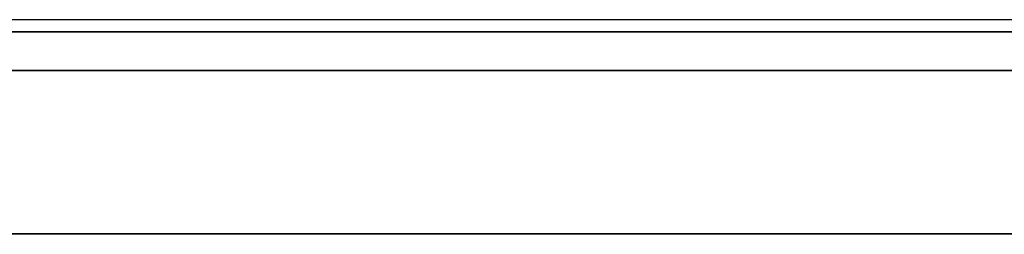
# Model space of a CAD drawing. Header units: millimetres. Extents: x 2083 to 2554, y -1671 to -6.
# Tile 85 of 256: x 2331.697 to 2333.723, y -65.799 to -65.357. Entities that reach past the tile are written whole.
import ezdxf

# ---------------------------------------------------------------- set-up
doc = ezdxf.new("R2010")
doc.units = ezdxf.units.MM
doc.header["$MEASUREMENT"] = 0
doc.layers.add('Base', color=7, linetype='Continuous', true_color=0x000000)
doc.layers.add('Default', color=7, linetype='Continuous', true_color=0x000000)

# ---------------------------------------------------------------- blocks, each defined once
blk = doc.blocks.new('BREP_11_A')
at = {"layer": 'Default'}
for points in [[(1953.7362, -575.2289, 1605.5585), (1979.9862, -575.2289, 1605.5585), (2006.2362, -575.2289, 1605.5585)], [(1953.7362, -576.3701, 1605.895), (1979.9862, -576.3701, 1605.895), (2006.2362, -576.3701, 1605.895)], [(1953.7362, -576.9354, 1605.9745), (1979.9862, -576.9354, 1605.9745), (2006.2362, -576.9354, 1605.9745)], [(1953.7362, -577.4867, 1606), (1979.9862, -577.4867, 1606), (2006.2362, -577.4867, 1606)], [(1953.7362, -578.0379, 1605.9747), (1979.9862, -578.0379, 1605.9747), (2006.2362, -578.0379, 1605.9747)], [(1953.7362, -578.6032, 1605.8954), (1979.9862, -578.6032, 1605.8954), (2006.2362, -578.6032, 1605.8954)], [(1953.7362, -579.7444, 1605.5595), (1979.9862, -579.7444, 1605.5595), (2006.2362, -579.7444, 1605.5595)]]:
    blk.add_open_spline(points, degree=2, dxfattribs=at)

msp = doc.modelspace()

# ---------------------------------------------------------------- block references
at = {"layer": 'Base', "extrusion": (0, 1, 0)}
msp.add_blockref('BREP_11_A', (-4333.8514, 2282.6936, -1671.3574), dxfattribs=at)

doc.saveas('drawing.dxf')
